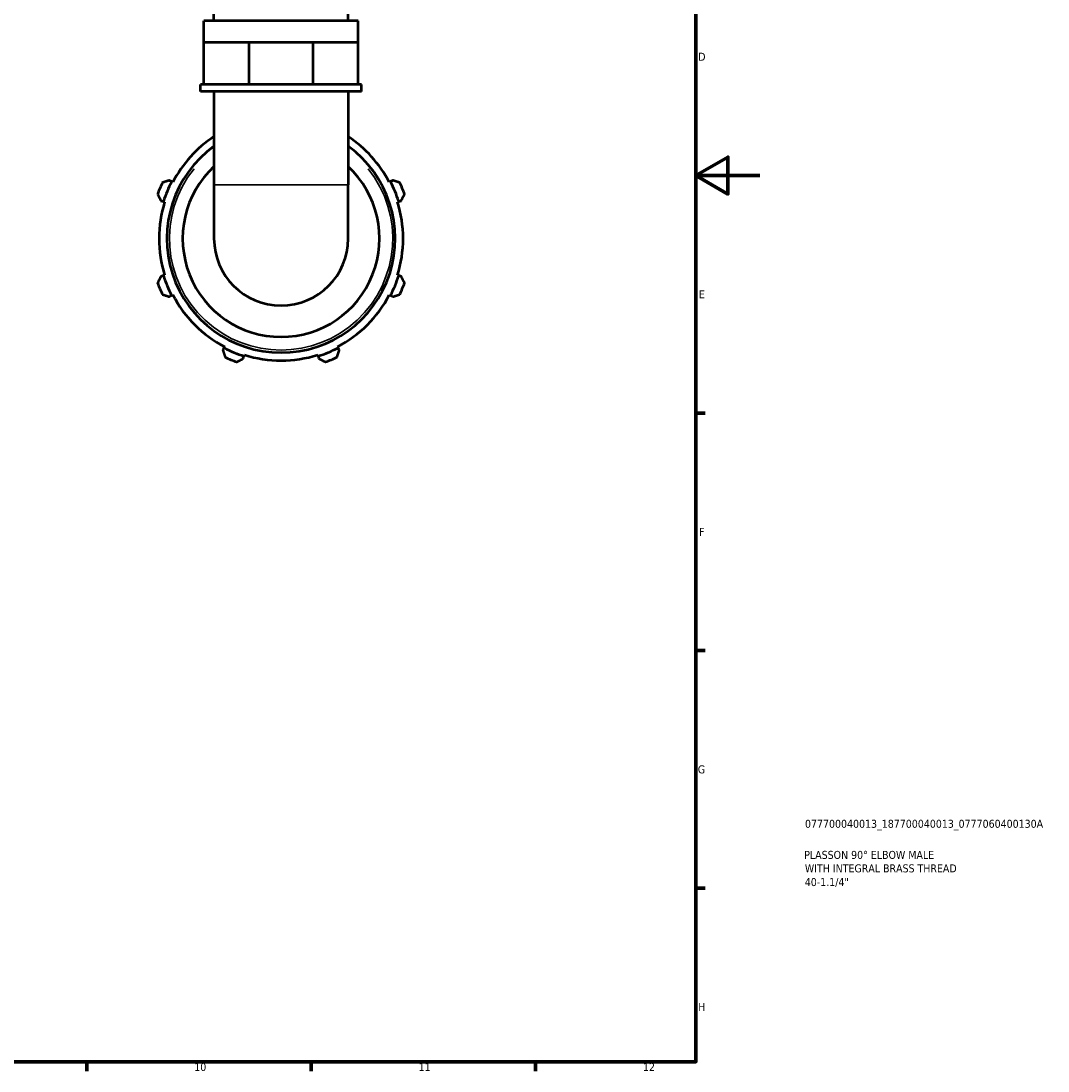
# Model space of a CAD drawing. Header units: millimetres. Extents: x 0 to 931, y 0 to 920.
# Tile 5 of 6: x 610 to 931, y 17 to 345. Entities that reach past the tile are written whole.
import ezdxf

# ---------------------------------------------------------------- set-up
doc = ezdxf.new("R2010")
doc.units = ezdxf.units.MM
for name, color, linetype, lineweight in [('Border (ISO)', 7, 'Continuous', 70), ('Title (ISO)', 7, 'Continuous', 50), ('Visible (ISO)', 7, 'Continuous', 50), ('Visible Narrow (ISO)', 7, 'Continuous', 35)]:
    doc.layers.add(name, color=color, linetype=linetype, lineweight=lineweight)
doc.styles.add('Note Text (ISO)', font='tahoma.ttf')

# ---------------------------------------------------------------- blocks, each defined once
blk = doc.blocks.new('Borders Default Border')
at = {"layer": 'Border (ISO)'}
for p, q in [((821, 222.75), (823.9, 222.75)), ((821, 148.5), (823.9, 148.5)), ((821, 74.25), (823.9, 74.25)), ((630.75, 20), (630.75, 17.1)), ((700.83, 20), (700.83, 17.1)), ((770.92, 20), (770.92, 17.1))]:
    blk.add_line(p, q, dxfattribs=at)
at = {"layer": 'Border (ISO)', "flags": 128}
for points in [[(20, 20), (20, 574), (821, 574), (821, 20), (20, 20)], [(841, 297), (821, 297), (831, 302.77), (831, 291.23), (821, 297)]]:
    blk.add_lwpolyline(points, dxfattribs=at)
at = {"layer": 'Border (ISO)', "color": 232, "true_color": 0xca0064, "char_height": 2.5, "attachment_point": 7, "style": 'Note Text (ISO)'}
for s, insert in [('D', (821.73, 332.88)), ('E', (821.94, 258.63)), ('F', (822, 184.38)), ('G', (821.61, 110.08)), ('H', (821.74, 35.88)), ('10', (664.29, 17.05)), ('11', (734.37, 17.1)), ('12', (804.46, 17.1))]:
    blk.add_mtext(s, dxfattribs=dict(at, insert=insert))
blk = doc.blocks.new('Title Blocks ISO')
at = {"layer": 'Title (ISO)', "color": 232, "true_color": 0xca0064, "style": 'Note Text (ISO)'}
for tag, p in [('PART_NUMBER_001', (34.08, 73.13)), ('DESCRIPTION_001', (33.84, 63.4)), ('DESCRIPTION_002', (34.05, 59.19)), ('DESCRIPTION_003', (34.02, 54.91))]:
    blk.add_attdef(tag, p, '', height=2.5, dxfattribs=at)

msp = doc.modelspace()

# ---------------------------------------------------------------- linework, layer by layer
at = {"layer": 'Visible (ISO)'}
for p, q in [((670.456, 345.306), (670.456, 366.049)), ((712.366, 345.306), (712.366, 366.049)), ((715.51, 345.306), (667.313, 345.306)), ((667.313, 338.706), (667.313, 345.306)), ((715.51, 338.706), (715.51, 345.306)), ((667.313, 338.706), (674.371, 338.706)), ((667.313, 325.506), (667.313, 338.706)), ((674.371, 338.706), (681.429, 338.706)), ((681.429, 338.706), (691.411, 338.706)), ((681.429, 325.506), (681.429, 338.706)), ((691.411, 338.706), (701.393, 338.706)), ((701.393, 338.706), (708.451, 338.706)), ((701.393, 325.506), (701.393, 338.706)), ((708.451, 338.706), (715.51, 338.706)), ((715.51, 325.506), (715.51, 338.706)), ((667.313, 325.506), (666.265, 325.506)), ((666.265, 323.306), (666.265, 325.506)), ((669.292, 325.506), (667.313, 325.506)), ((679.45, 325.506), (669.292, 325.506)), ((681.429, 325.506), (679.45, 325.506)), ((684.228, 325.506), (681.429, 325.506)), ((698.594, 325.506), (684.228, 325.506)), ((701.393, 325.506), (698.594, 325.506)), ((703.372, 325.506), (701.393, 325.506)), ((713.53, 325.506), (703.372, 325.506)), ((715.51, 325.506), (713.53, 325.506)), ((716.557, 325.506), (715.51, 325.506)), ((716.557, 323.306), (716.557, 325.506)), ((716.557, 323.306), (666.265, 323.306)), ((670.456, 323.306), (670.456, 294.07)), ((712.366, 323.306), (712.366, 294.07)), ((657.226, 295.102), (656.499, 295.48)), ((726.324, 295.48), (725.597, 295.102)), ((657.59, 294.912), (657.226, 295.102)), ((670.456, 294.07), (670.456, 277.306)), ((712.366, 277.306), (712.366, 294.07)), ((725.597, 295.102), (725.233, 294.912)), ((653.873, 289.142), (654.655, 288.895)), ((654.655, 288.895), (655.046, 288.772)), ((727.777, 288.772), (728.168, 288.895)), ((728.168, 288.895), (728.95, 289.142)), ((654.655, 265.717), (653.873, 265.47)), ((655.046, 265.84), (654.655, 265.717)), ((728.168, 265.717), (727.777, 265.84)), ((728.95, 265.47), (728.168, 265.717)), ((656.499, 259.132), (657.226, 259.51)), ((657.226, 259.51), (657.59, 259.7)), ((725.233, 259.7), (725.597, 259.51)), ((725.597, 259.51), (726.324, 259.132)), ((673.616, 243.121), (673.237, 242.393)), ((673.805, 243.484), (673.616, 243.121)), ((709.207, 243.121), (709.018, 243.484)), ((709.586, 242.393), (709.207, 243.121)), ((679.576, 239.768), (679.822, 240.55)), ((679.822, 240.55), (679.945, 240.941)), ((702.877, 240.941), (703.001, 240.55)), ((703.001, 240.55), (703.247, 239.768))]:
    msp.add_line(p, q, dxfattribs=at)
for radius, start, end in [(38.13, 123.33733, 152.5), (38.13, 27.5, 56.66267), (35.67, 125.97757, 54.02243), (30.75, 132.95811, 47.04189), (41, 154.79198, 160.20802), (38.54, 152.5, 162.5), (38.54, 17.5, 27.5), (41, 19.79198, 25.20802), (38.13, 162.5, 197.5), (38.13, 342.5, 17.5), (20.955, 180, 0), (41, 199.79198, 205.20802), (38.54, 197.5, 207.5), (38.54, 332.5, 342.5), (41, 334.79198, 340.20802), (38.13, 207.5, 242.5), (38.13, 297.5, 332.5), (38.54, 242.5, 252.5), (38.54, 287.5, 297.5), (41, 244.79198, 250.20802), (38.13, 252.5, 287.5), (41, 289.79198, 295.20802)]:
    msp.add_arc((691.411, 277.306), radius, start, end, dxfattribs=at)
for points, weights in [([(656.499, 295.48), (655.429, 295.132), (654.316, 294.768)], [1.00658545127, 1.01261861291, 1.01785635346]), ([(728.507, 294.768), (727.393, 295.132), (726.324, 295.48)], [1.01785635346, 1.01261861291, 1.00658545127]), ([(652.833, 291.189), (653.364, 290.144), (653.873, 289.142)], [1.01785635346, 1.01261861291, 1.00658545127]), ([(728.95, 289.142), (729.459, 290.144), (729.989, 291.189)], [1.00658545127, 1.01261861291, 1.01785635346]), ([(653.873, 265.47), (653.364, 264.468), (652.833, 263.423)], [1.00658545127, 1.01261861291, 1.01785635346]), ([(729.989, 263.423), (729.459, 264.468), (728.95, 265.47)], [1.01785635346, 1.01261861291, 1.00658545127]), ([(654.316, 259.844), (655.429, 259.48), (656.499, 259.132)], [1.01785635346, 1.01261861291, 1.00658545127]), ([(726.324, 259.132), (727.393, 259.48), (728.507, 259.844)], [1.00658545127, 1.01261861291, 1.01785635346]), ([(673.237, 242.393), (673.586, 241.324), (673.949, 240.211)], [1.00658545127, 1.01261861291, 1.01785635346]), ([(677.528, 238.728), (678.573, 239.258), (679.576, 239.768)], [1.01785635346, 1.01261861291, 1.00658545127]), ([(703.247, 239.768), (704.25, 239.258), (705.294, 238.728)], [1.00658545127, 1.01261861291, 1.01785635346]), ([(708.873, 240.211), (709.237, 241.324), (709.586, 242.393)], [1.01785635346, 1.01261861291, 1.00658545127])]:
    msp.add_rational_spline(points, weights, degree=2, dxfattribs=at)
at = {"layer": 'Visible Narrow (ISO)'}
msp.add_line((670.714, 294.07), (712.108, 294.07), dxfattribs=at)
msp.add_arc((691.411, 277.306), 34.87, 141.24394, 38.75606, dxfattribs=at)

# ---------------------------------------------------------------- block references
msp.add_blockref('Borders Default Border', (0, 0))
msp.add_blockref('Title Blocks ISO', (821, 20)).add_auto_attribs({'PART_NUMBER_001': '077700040013_187700040013_0777060400130A', 'DESCRIPTION_001': 'PLASSON 90° ELBOW MALE', 'DESCRIPTION_002': 'WITH INTEGRAL BRASS THREAD', 'DESCRIPTION_003': '40-1.1/4"'})

doc.saveas('drawing.dxf')
